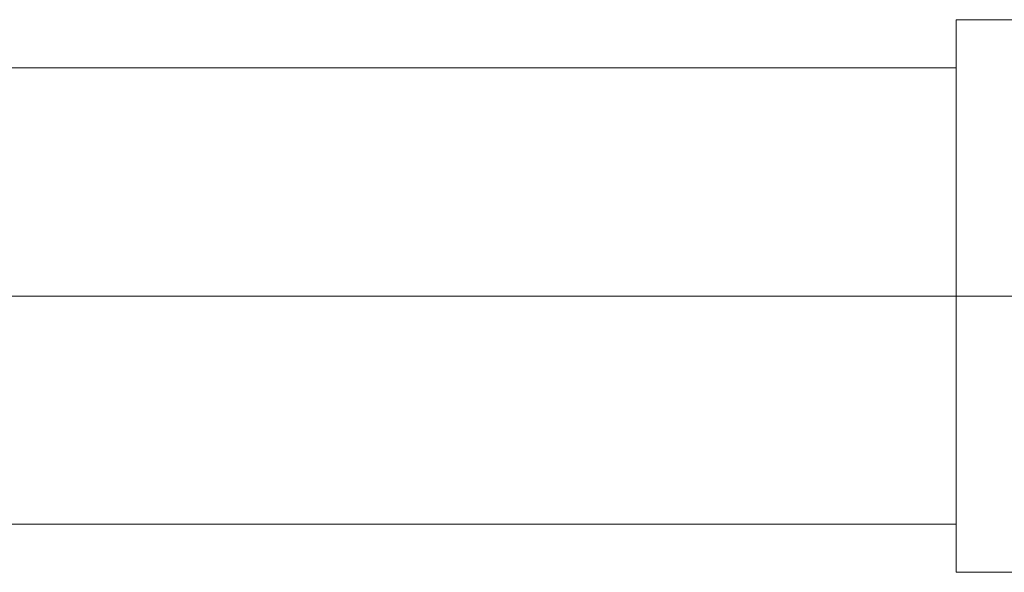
# Model space of a CAD drawing. Header units: millimetres. Extents: x -173 to 173, y -232 to 32.
# Tile 184 of 256: x -70 to -34, y -10 to 10. Entities that reach past the tile are written whole.
import ezdxf

# ---------------------------------------------------------------- set-up
doc = ezdxf.new("R2010")
doc.units = ezdxf.units.MM
doc.layers.add('M-520-M_DRAINAGE_FW', color=2, linetype='Continuous', lineweight=30)

# ---------------------------------------------------------------- blocks, each defined once
blk = doc.blocks.new('FFAS1603-101500BC0 - Kastello 3-Hole Basin Mixer with Pop-Up Drain-4810-3D View 1')
at = {"layer": 'M-520-M_DRAINAGE_FW', "lineweight": 9}
mesh = blk.add_polyface(dxfattribs=at)
corners = [(-36, 0, -81.611), (-36, 10.063, -75.801), (-36, 10.063, -64.18), (-36, 0, -58.37), (-23, 0, -58.37), (-23, 10.063, -64.18), (-23, 10.063, -75.801), (-23, 0, -81.611)]
mesh.append_faces([[corners[k] for k in face] for face in [(4, 5, 2, 3)]], dxfattribs={"vtx1": -1})
mesh.append_faces([[corners[k] for k in face] for face in [(1, 2, 5, 6)]], dxfattribs={"vtx1": -1, "vtx3": -1})
mesh.append_faces([[corners[k] for k in face] for face in [(6, 7, 0, 1)]], dxfattribs={"vtx3": -1})
mesh = blk.add_polyface(dxfattribs=at)
corners = [(-36, 0, -79.591), (-36, 8.314, -74.791), (-36, 8.314, -65.19), (-36, 0, -60.39), (-36, 0, -58.37), (-36, 10.063, -64.18), (-36, 10.063, -75.801), (-36, 0, -81.611)]
mesh.append_faces([[corners[k] for k in face] for face in [(6, 1, 2, 5)]], dxfattribs={"vtx0": -1, "vtx2": -1})
mesh.append_faces([[corners[k] for k in face] for face in [(3, 4, 5, 2)]], dxfattribs={"vtx2": -1})
mesh.append_faces([[corners[k] for k in face] for face in [(6, 7, 0, 1)]], dxfattribs={"vtx3": -1})
mesh = blk.add_polyface(dxfattribs=at)
corners = [(-100.5, 0, -79.591), (-100.5, 8.314, -74.791), (-100.5, 8.314, -65.19), (-100.5, 0, -60.39), (-36, 0, -60.39), (-36, 8.314, -65.19), (-36, 8.314, -74.791), (-36, 0, -79.591)]
mesh.append_faces([[corners[k] for k in face] for face in [(1, 6, 7, 0)]], dxfattribs={"vtx0": -1})
mesh.append_faces([[corners[k] for k in face] for face in [(4, 5, 2, 3)]], dxfattribs={"vtx1": -1})
mesh.append_faces([[corners[k] for k in face] for face in [(1, 2, 5, 6)]], dxfattribs={"vtx1": -1, "vtx3": -1})
mesh = blk.add_polyface(dxfattribs=at)
corners = [(-100.5, 0, -60.39), (-100.5, -8.314, -65.19), (-100.5, -8.314, -74.791), (-100.5, 0, -79.591), (-36, 0, -79.591), (-36, -8.314, -74.791), (-36, -8.314, -65.19), (-36, 0, -60.39)]
mesh.append_faces([[corners[k] for k in face] for face in [(4, 5, 2, 3)]], dxfattribs={"vtx1": -1})
mesh.append_faces([[corners[k] for k in face] for face in [(1, 2, 5, 6)]], dxfattribs={"vtx1": -1, "vtx3": -1})
mesh.append_faces([[corners[k] for k in face] for face in [(6, 7, 0, 1)]], dxfattribs={"vtx3": -1})
mesh = blk.add_polyface(dxfattribs=at)
corners = [(-36, 0, -58.37), (-36, -10.063, -64.18), (-36, -10.063, -75.801), (-36, 0, -81.611), (-23, 0, -81.611), (-23, -10.063, -75.801), (-23, -10.063, -64.18), (-23, 0, -58.37)]
mesh.append_faces([[corners[k] for k in face] for face in [(4, 5, 2, 3)]], dxfattribs={"vtx1": -1})
mesh.append_faces([[corners[k] for k in face] for face in [(1, 2, 5, 6)]], dxfattribs={"vtx1": -1, "vtx3": -1})
mesh.append_faces([[corners[k] for k in face] for face in [(6, 7, 0, 1)]], dxfattribs={"vtx3": -1})
mesh = blk.add_polyface(dxfattribs=at)
corners = [(-36, 0, -60.39), (-36, -8.314, -65.19), (-36, -8.314, -74.791), (-36, 0, -79.591), (-36, 0, -81.611), (-36, -10.063, -75.801), (-36, -10.063, -64.18), (-36, 0, -58.37)]
mesh.append_faces([[corners[k] for k in face] for face in [(5, 2, 3, 4)]], dxfattribs={"vtx0": -1})
mesh.append_faces([[corners[k] for k in face] for face in [(0, 1, 6, 7)]], dxfattribs={"vtx1": -1})
mesh.append_faces([[corners[k] for k in face] for face in [(1, 2, 5, 6)]], dxfattribs={"vtx1": -1, "vtx3": -1})

msp = doc.modelspace()

# ---------------------------------------------------------------- block references
at = {"layer": 'M-520-M_DRAINAGE_FW', "lineweight": 9}
msp.add_blockref('FFAS1603-101500BC0 - Kastello 3-Hole Basin Mixer with Pop-Up Drain-4810-3D View 1', (0, 0), dxfattribs=at)

doc.saveas('drawing.dxf')
